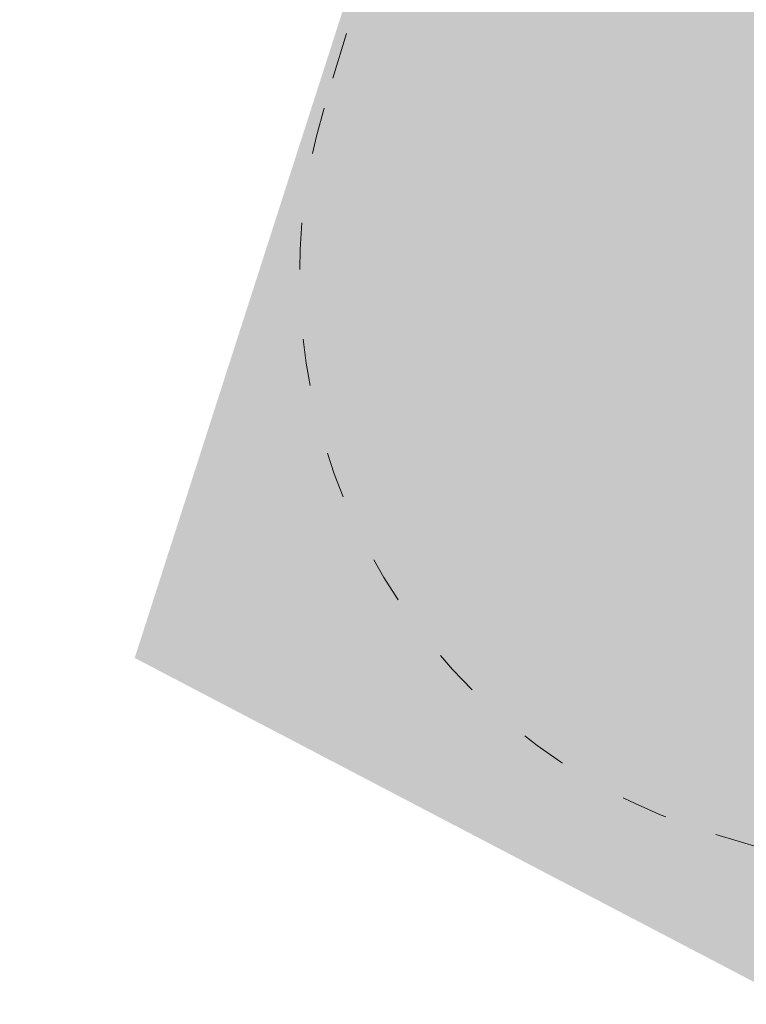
# Model space of a CAD drawing. Header units: inches. Extents: x -93 to 151, y -96 to 115.
# Tile 34 of 126: x -29.61 to -27.74, y 30.38 to 32.91. Entities that reach past the tile are written whole.
import ezdxf

# ---------------------------------------------------------------- set-up
doc = ezdxf.new("R2010")
doc.units = ezdxf.units.IN
doc.header["$MEASUREMENT"] = 0
doc.linetypes.add('ACAD_ISO03W100', pattern=[30, 12, -18])
for name, color, linetype, lineweight in [('1_mapa', 7, 'Continuous', 5), ('1_projektowane', 7, 'Continuous', 5), ('1_trawnik', 84, 'Continuous', 0), ('strefa', 7, 'ACAD_ISO03W100', 5)]:
    doc.layers.add(name, color=color, linetype=linetype, lineweight=lineweight)
picture_1 = doc.add_image_def('image1.jpg', size_in_pixel=(9921, 7015))

# ---------------------------------------------------------------- blocks, each defined once
blk = doc.blocks.new('kdkdkdkddk')
at = {"layer": 'strefa', "color": 0, "ltscale": 0.01}
blk.add_lwpolyline([(90.9608, -3.6515, 0.414214), (92.4608, -2.1515), (92.4608, -1.1341, 0.414214), (90.9608, 0.3659), (89.2602, 0.3659, 0.414214), (87.7602, -1.1341), (87.7602, -2.1515, 0.414214), (89.2602, -3.6515)], format="xyb", close=True, dxfattribs=at)

msp = doc.modelspace()

# ---------------------------------------------------------------- hatches: boundary and pattern name
at = {"layer": '1_trawnik'}
h = msp.add_hatch(dxfattribs=at)
h.set_pattern_fill('GRASS', color=256, scale=0.5)
h.paths.add_polyline_path([(-34.7935, 40.9898), (-29.2822, 38.2964), (-25.8682, 49.1163), (-31.7251, 50.8916), (-35.244, 41.1748)])
h.paths.add_polyline_path([(-16.1614, 46.2548), (-18.8496, 37.416), (-26.5718, 39.7883), (-29.31, 31.2721), (-25.8343, 29.4543), (-23.4102, 35.1312), (-17.2315, 32.7077), (-17.124, 32.6633), (-17.3909, 31.9261), (-11.6179, 29.8953), (-7.962, 43.991), (-11.0913, 44.8438), (-11.5145, 43.0161), (-10.0677, 42.6199), (-12.0483, 35.3862), (-17.8353, 36.9707), (-16.2508, 42.7577), (-13.3573, 41.9654), (-12.9612, 43.4122), (-11.5145, 43.0161), (-11.0913, 44.8438)])
h.paths.add_polyline_path([(-2.1532, 21.3265), (1.6432, 18.4), (-1.3289, 14.7642), (-6.1352, 16.8383)])

# ---------------------------------------------------------------- block references
at = {"layer": '1_projektowane', "rotation": 73.35276075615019}
msp.add_blockref('kdkdkdkddk', (-54.0436, -52.9387), dxfattribs=at)

# ---------------------------------------------------------------- pictures from other files: only their frames are drawn
at = {"layer": '1_mapa'}
image = msp.add_image(picture_1, insert=(55.5372, -96.0192), size_in_units=(210.6508, 148.9483), rotation=90, dxfattribs=dict(at, fade=40))
image.dxf.flags = 7

doc.saveas('drawing.dxf')
